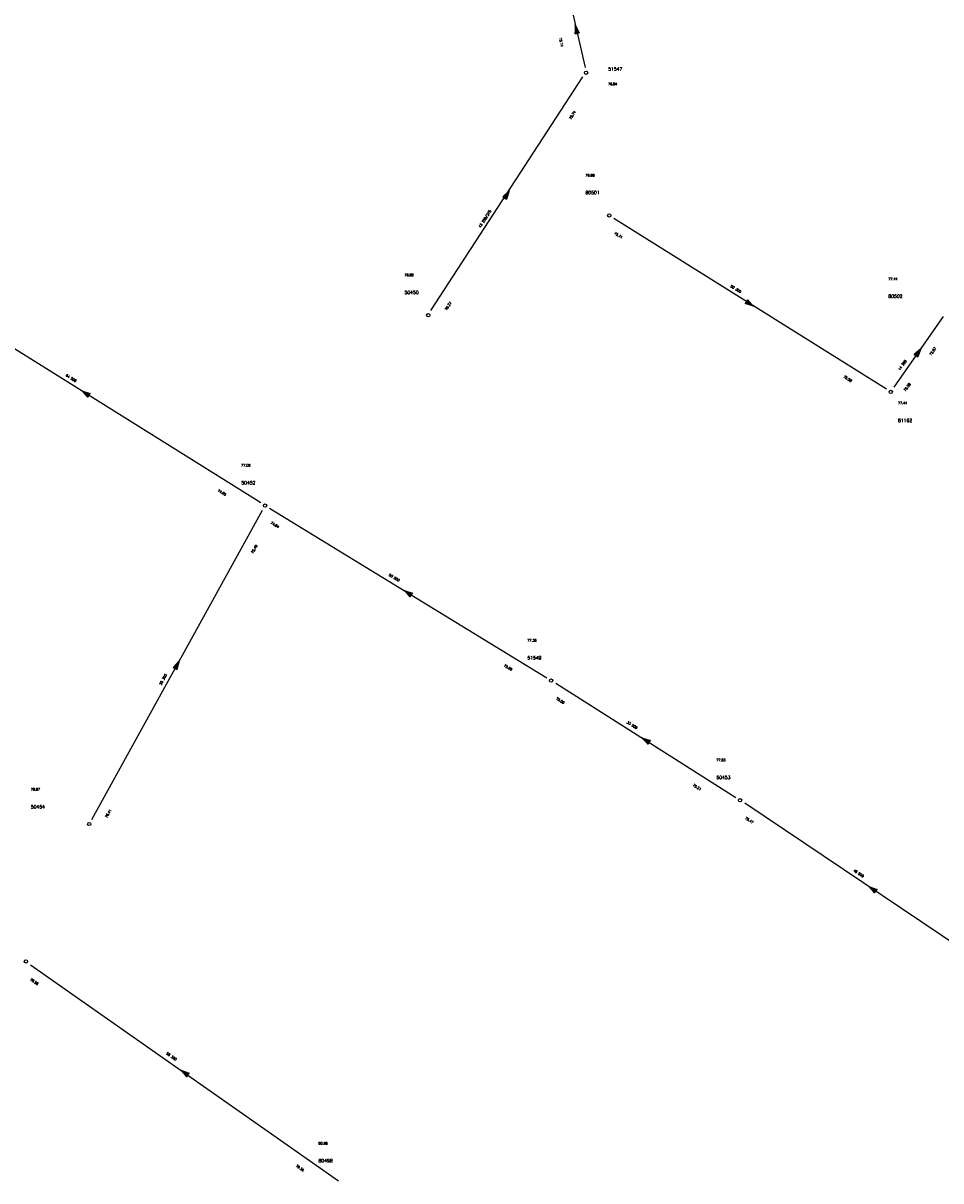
# Model space of a CAD drawing. Header units: metres. Extents: x 183111 to 185656, y 327391 to 329490.
# Tile 9 of 23: x 184309 to 184448, y 327681 to 327856. Entities that reach past the tile are written whole.
import ezdxf

# ---------------------------------------------------------------- set-up
doc = ezdxf.new("R2010")
doc.units = ezdxf.units.M
doc.header["$LTSCALE"] = 0.2
for name, color, linetype in [('B_RIO_L_PUTDEKSEL', 252, 'Continuous'), ('I90_PUTNUMMER', 252, 'Continuous'), ('I90_STRENG', 252, 'Continuous'), ('I90_TEKST', 252, 'Continuous')]:
    doc.layers.add(name, color=color, linetype=linetype)
doc.styles.get("Standard").update_dxf_attribs({"font": 'romans.shx'})

msp = doc.modelspace()

# ---------------------------------------------------------------- linework, layer by layer
at = {"layer": 'B_RIO_L_PUTDEKSEL', "lineweight": -3}
for centre in [(184394.3, 327848.8), (184397.8, 327827.2), (184370.4, 327812.1), (184440.4, 327800.5), (184345.7, 327783.3), (184389, 327756.8), (184417.6, 327738.7), (184319.1, 327735.1), (184309.5, 327714.3)]:
    msp.add_circle(centre, 0.25, dxfattribs=at)
at = {"layer": 'I90_STRENG', "lineweight": -3, "ltscale": 0.7}
for points in [[(184391.5, 327861.3), (184394.15, 327849.58)], [(184392.66, 327856.03), (184392.63, 327854.69)], [(184392.63, 327854.69), (184392.73, 327855.72)], [(184392.94, 327854.77), (184392.66, 327856.03)], [(184392.66, 327856.03), (184393.26, 327854.84)], [(184392.73, 327855.72), (184393.26, 327854.84)], [(184392.63, 327854.69), (184392.8, 327855.4)], [(184392.87, 327855.08), (184392.63, 327854.69)], [(184392.63, 327854.69), (184393.26, 327854.84)], [(184392.8, 327855.4), (184393.26, 327854.84)], [(184393.26, 327854.84), (184392.87, 327855.08)], [(184370.8, 327812.8), (184393.82, 327848.18)], [(184382.65, 327830.94), (184381.67, 327830.03)], [(184381.67, 327830.03), (184382.48, 327830.67)], [(184381.67, 327830.03), (184382.3, 327830.4)], [(184382.12, 327830.13), (184381.67, 327830.03)], [(184381.67, 327830.03), (184382.22, 327829.68)], [(184381.95, 327829.85), (184382.65, 327830.94)], [(184382.22, 327829.68), (184382.12, 327830.13)], [(184382.65, 327830.94), (184382.22, 327829.68)], [(184382.48, 327830.67), (184382.22, 327829.68)], [(184382.3, 327830.4), (184382.22, 327829.68)], [(184398.5, 327826.8), (184439.76, 327800.96)], [(184292, 327816.9), (184345.05, 327783.75)], [(184418.72, 327814.42), (184418.38, 327813.87)], [(184418.38, 327813.87), (184418.82, 327813.97)], [(184419.65, 327813.45), (184418.38, 327813.87)], [(184419.1, 327813.8), (184418.38, 327813.87)], [(184419.38, 327813.63), (184418.38, 327813.87)], [(184418.55, 327814.15), (184419.65, 327813.45)], [(184419.65, 327813.45), (184418.72, 327814.42)], [(184418.72, 327814.42), (184419.1, 327813.8)], [(184418.82, 327813.97), (184418.72, 327814.42)], [(184418.72, 327814.42), (184419.38, 327813.63)], [(184440.9, 327801.2), (184448.37, 327811.89)], [(184444.97, 327807.03), (184443.96, 327806.15)], [(184443.96, 327806.15), (184444.79, 327806.77)], [(184444.23, 327805.97), (184444.97, 327807.03)], [(184444.97, 327807.03), (184444.49, 327805.78)], [(184444.79, 327806.77), (184444.49, 327805.78)], [(184443.96, 327806.15), (184444.6, 327806.5)], [(184444.41, 327806.23), (184443.96, 327806.15)], [(184443.96, 327806.15), (184444.49, 327805.78)], [(184444.49, 327805.78), (184444.41, 327806.23)], [(184444.6, 327806.5), (184444.49, 327805.78)], [(184319.05, 327799.96), (184317.95, 327800.64)], [(184317.95, 327800.64), (184318.88, 327799.68)], [(184317.95, 327800.64), (184319.22, 327800.23)], [(184318.88, 327799.68), (184318.22, 327800.47)], [(184318.22, 327800.47), (184319.22, 327800.23)], [(184318.88, 327799.68), (184318.5, 327800.3)], [(184318.5, 327800.3), (184319.22, 327800.23)], [(184319.22, 327800.23), (184318.77, 327800.13)], [(184318.77, 327800.13), (184318.88, 327799.68)], [(184318.88, 327799.68), (184319.22, 327800.23)], [(184319.5, 327735.8), (184345.33, 327782.61)], [(184346.4, 327782.9), (184388.33, 327757.23)], [(184367.85, 327769.76), (184366.74, 327770.44)], [(184366.74, 327770.44), (184367.68, 327769.48)], [(184366.74, 327770.44), (184368.02, 327770.04)], [(184367.68, 327769.48), (184367.02, 327770.27)], [(184367.02, 327770.27), (184368.02, 327770.04)], [(184367.68, 327769.48), (184367.3, 327770.1)], [(184367.3, 327770.1), (184368.02, 327770.04)], [(184368.02, 327770.04), (184367.58, 327769.93)], [(184367.58, 327769.93), (184367.68, 327769.48)], [(184367.68, 327769.48), (184368.02, 327770.04)], [(184332.71, 327759.77), (184331.8, 327758.79)], [(184331.8, 327758.79), (184332.56, 327759.48)], [(184332.08, 327758.63), (184332.71, 327759.77)], [(184332.71, 327759.77), (184332.37, 327758.47)], [(184332.56, 327759.48), (184332.37, 327758.47)], [(184331.8, 327758.79), (184332.4, 327759.2)], [(184332.24, 327758.91), (184331.8, 327758.79)], [(184331.8, 327758.79), (184332.37, 327758.47)], [(184332.37, 327758.47), (184332.24, 327758.91)], [(184332.4, 327759.2), (184332.37, 327758.47)], [(184389.7, 327756.4), (184416.94, 327739.13)], [(184403.85, 327747.45), (184402.75, 327748.15)], [(184402.75, 327748.15), (184403.67, 327747.18)], [(184402.75, 327748.15), (184404.02, 327747.73)], [(184403.67, 327747.18), (184403.02, 327747.97)], [(184403.02, 327747.97), (184404.02, 327747.73)], [(184403.67, 327747.18), (184403.3, 327747.8)], [(184403.3, 327747.8), (184404.02, 327747.73)], [(184404.02, 327747.73), (184403.57, 327747.63)], [(184403.57, 327747.63), (184403.67, 327747.18)], [(184403.67, 327747.18), (184404.02, 327747.73)], [(184418.3, 327738.3), (184456.97, 327712.31)], [(184438.14, 327724.94), (184437.06, 327725.66)], [(184437.06, 327725.66), (184437.96, 327724.67)], [(184437.06, 327725.66), (184438.32, 327725.21)], [(184437.96, 327724.67), (184437.33, 327725.48)], [(184437.33, 327725.48), (184438.32, 327725.21)], [(184437.96, 327724.67), (184437.6, 327725.3)], [(184437.6, 327725.3), (184438.32, 327725.21)], [(184438.32, 327725.21), (184437.87, 327725.12)], [(184437.87, 327725.12), (184437.96, 327724.67)], [(184437.96, 327724.67), (184438.32, 327725.21)], [(184310.2, 327713.8), (184356.8, 327681.1)], [(184334.03, 327697.13), (184332.97, 327697.87)], [(184332.97, 327697.87), (184333.85, 327696.86)], [(184332.97, 327697.87), (184334.22, 327697.39)], [(184333.85, 327696.86), (184333.23, 327697.69)], [(184333.23, 327697.69), (184334.22, 327697.39)], [(184333.85, 327696.86), (184333.5, 327697.5)], [(184333.5, 327697.5), (184334.22, 327697.39)], [(184334.22, 327697.39), (184333.77, 327697.31)], [(184333.77, 327697.31), (184333.85, 327696.86)], [(184333.85, 327696.86), (184334.22, 327697.39)]]:
    msp.add_lwpolyline(points, dxfattribs=at)

# ---------------------------------------------------------------- texts
at = {"layer": 'I90_PUTNUMMER', "lineweight": -3}
for s, p in [('51547', (184397.63, 327849.11)), ('80501', (184394.2, 327830.4)), ('50450', (184366.8, 327815.3)), ('80502', (184440.03, 327814.72)), ('81162', (184441.5, 327795.93)), ('50452', (184342.1, 327786.5)), ('51549', (184385.4, 327760)), ('50453', (184414, 327741.9)), ('50454', (184310.25, 327737.46)), ('80498', (184353.8, 327683.9))]:
    msp.add_text(s, height=0.5, dxfattribs=at).set_placement(p)
at = {"layer": 'I90_TEKST', "lineweight": -3}
for s, rotation, oblique, p in [('75.74', 282.7496, 360.0391, (184390.19, 327854.04)), ('75.74', 56.9606, 0.027, (184392, 327841.7)), ('43 250/375', 56.9606, 0.027, (184378.3, 327825.3)), ('75.71', 327.9358, 359.9879, (184398.5, 327824.4)), ('50 300', 327.9358, 359.9879, (184416.1, 327816.4)), ('76.27', 56.9606, 0.027, (184373.2, 327812.8)), ('75.57', 55.0434, 0.0173, (184446.53, 327805.96)), ('14 300', 55.0434, 0.0173, (184441.8, 327803.7)), ('64 500', 327.9881, 359.9654, (184315.5, 327802.9)), ('75.58', 327.9358, 359.9879, (184433.2, 327802.7)), ('75.58', 55.0434, 0.0173, (184442.64, 327800.54)), ('74.65', 327.9881, 359.9654, (184338.5, 327785.5)), ('74.84', 328.5178, 359.9578, (184346.5, 327780.6)), ('75.40', 61.0892, -0.0189, (184343.9, 327776)), ('50 500', 328.5178, 359.9578, (184364.4, 327772.7)), ('75.09', 328.5178, 359.9578, (184381.8, 327759)), ('55 300', 61.0892, -0.0189, (184330, 327756.1)), ('75.09', 327.6282, 359.998, (184389.7, 327754)), ('33 500', 327.6282, 359.998, (184400.4, 327750.4)), ('75.21', 327.6282, 359.998, (184410.4, 327740.9)), ('76.41', 61.0892, -0.0189, (184321.8, 327736)), ('75.47', 326.1046, 360.0025, (184418.3, 327735.9)), ('48 500', 326.1046, 360.0025, (184434.7, 327728)), ('78.58', 324.9574, 359.9928, (184310.1, 327711.5)), ('58 300', 324.9574, 359.9928, (184330.7, 327700.3)), ('79.36', 324.9574, 359.9928, (184350.3, 327683.3))]:
    msp.add_text(s, height=0.36, rotation=rotation, dxfattribs=dict(at, oblique=oblique)).set_placement(p)
for s, p in [('76.84', (184397.63, 327846.91)), ('76.88', (184394.2, 327833.1)), ('76.88', (184366.8, 327818)), ('77.44', (184440.03, 327817.42)), ('77.44', (184441.5, 327798.63)), ('77.09', (184342.1, 327789.2)), ('77.36', (184385.4, 327762.7)), ('77.63', (184414, 327744.6)), ('78.97', (184310.25, 327740.16)), ('80.86', (184353.8, 327686.6))]:
    msp.add_text(s, height=0.36, dxfattribs=at).set_placement(p)

doc.saveas('drawing.dxf')
